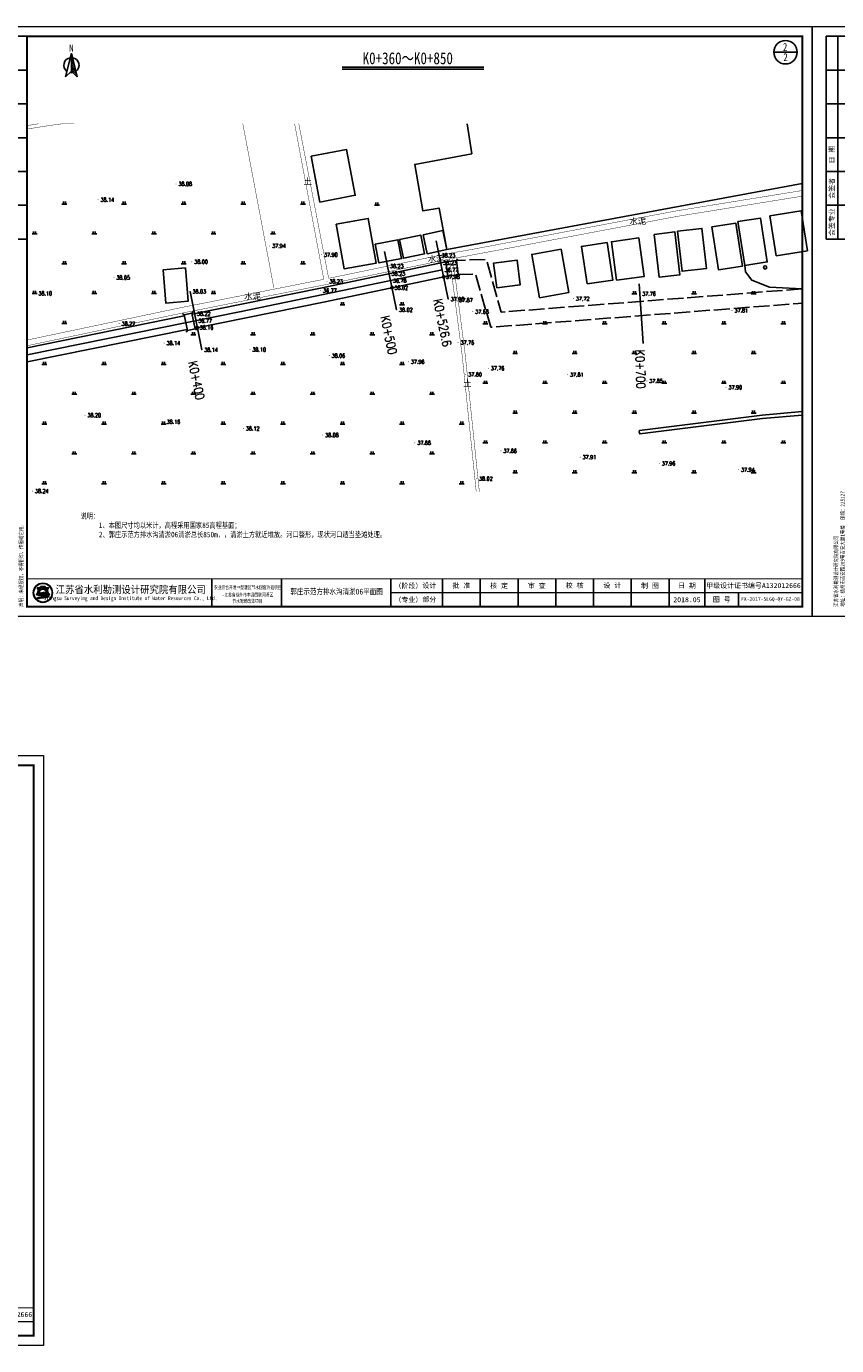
# Model space of a CAD drawing. Extents: x 464172 to 473094, y 3847158 to 3855433.
# Tile 81 of 98: x 470236 to 470644, y 3851384 to 3852048. Entities that reach past the tile are written whole.
import ezdxf
from ezdxf.enums import TextEntityAlignment as Align

# ---------------------------------------------------------------- set-up
doc = ezdxf.new("R2010")
doc.units = 0
doc.linetypes.add('X2', pattern=[10, 8, -2])
doc.linetypes.add('X3', pattern=[5, 4, -1])
doc.layers.get('0').update_dxf_attribs({"linetype": 'CONTINUOUS'})
doc.layers.add('0.13文字', color=3, linetype='CONTINUOUS', lineweight=13)
doc.layers.add('文字', color=7, linetype='CONTINUOUS', lineweight=15)
doc.layers.add('ASSIST', color=7, linetype='CONTINUOUS', plot=False)
for name, color, linetype in [('DIMTEX', 7, 'CONTINUOUS'), ('DLSS', 4, 'CONTINUOUS'), ('DMTZ', 3, 'CONTINUOUS'), ('DMX', 1, 'CONTINUOUS'), ('GCD', 9, 'CONTINUOUS'), ('JMD', 6, 'CONTINUOUS'), ('LINE', 7, 'CONTINUOUS'), ('SXSS', 5, 'CONTINUOUS'), ('ZBTZ', 8, 'CONTINUOUS'), ('断面', 7, 'CONTINUOUS'), ('零点距', 1, 'CONTINUOUS')]:
    doc.layers.add(name, color=color, linetype=linetype)
doc.styles.add('-仿宋_GB2312', font='FangSong_GB2312.ttf')
doc.styles.add('HZ', font='rs.shx', dxfattribs={"width": 0.8, "bigfont": 'hztxt.shx'})
doc.styles.add('LYJFS', font='times.ttf', dxfattribs={"width": 0.7})
doc.styles.get("Standard").update_dxf_attribs({"font": 'rs.shx', "bigfont": 'hztxt.shx'})
doc.styles.add('STYLE2', font='txt', dxfattribs={"width": 0.8})
doc.styles.add('仿宋', font='FangSong_GB2312.ttf', dxfattribs={"width": 0.8})
doc.styles.add('仿宋体', font='FangSong_GB2312.ttf', dxfattribs={"width": 0.8})
doc.styles.add('宋体', font='txt')
doc.styles.add('黑体', font='simhei.ttf')
doc.linetypes.add('10411', pattern='A,2,[150,AAA.SHX,S=1,R=0,X=0,Y=1],2,[151,AAA.SHX,S=1,R=0,X=0,Y=3],1e-11', length=4.00000000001)
doc.linetypes.add('1161', pattern='A,0,[149,AAA.SHX,S=0.15,R=0,X=0,Y=0],-1.6', length=1.6)

# ---------------------------------------------------------------- blocks, each defined once
blk = doc.blocks.new('GC200')
at = {"linetype": 'Continuous', "const_width": 0.2, "flags": 128}
blk.add_lwpolyline([(-0.1, 0, 1), (0.1, 0, 1)], format="xyb", close=True, dxfattribs=at)
blk = doc.blocks.new('gc326')
blk.add_circle((0, 0), 0.8)
blk = doc.blocks.new('gc119')
for p, q in [((-1.25, 0), (1.25, 0)), ((-0.5, 1.3), (-0.5, 0)), ((0.5, 1.3), (0.5, 0))]:
    blk.add_line(p, q)
blk = doc.blocks.new('A$C67844AE1')
at = {"color": 7, "linetype": 'ByBlock', "lineweight": -3}
for p, q in [((-68.54528065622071, 12.60233967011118), (-102.4539569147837, -126.4874291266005)), ((-68.54528065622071, 12.60233967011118), (-68.54528065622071, -93.55508338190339)), ((-68.54528065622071, 12.60233967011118), (-34.63660439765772, -126.4874291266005)), ((-68.54528065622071, 6.444916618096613), (-66.57848399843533, 4.534749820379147)), ((-75.16375737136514, -13.81146217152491), (-75.00695480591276, -13.90275762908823)), ((-68.54528065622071, -3.555083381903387), (-63.38429603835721, -8.56746807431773)), ((-68.54528065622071, -13.55508338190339), (-60.19010807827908, -21.66968596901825)), ((-68.54528065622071, -23.55508338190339), (-56.99592011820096, -34.77190386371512)), ((-68.54528065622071, -33.55508338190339), (-53.80173215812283, -47.874121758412)), ((-68.54528065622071, -43.55508338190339), (-50.60754419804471, -60.97633965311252)), ((-68.54528065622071, -53.55508338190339), (-47.4133562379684, -74.0785575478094)), ((-68.54528065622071, -63.55508338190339), (-44.21916827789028, -87.18077544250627)), ((-68.54528065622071, -73.55508338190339), (-41.02498031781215, -100.282993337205)), ((-68.54528065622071, -93.55508338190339), (-102.4539569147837, -126.4874291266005)), ((-68.54528065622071, -83.55508338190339), (-37.83079235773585, -113.3852112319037)), ((-68.54528065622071, -93.55508338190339), (-34.63660439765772, -126.4874291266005))]:
    blk.add_line(p, q, dxfattribs=at)
for start, end in [(98.47002997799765, 234.1282238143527), (305.8717761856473, 81.52997002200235), (258.3564658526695, 281.6435341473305)]:
    blk.add_arc((-68.54528065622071, -58.56304133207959), 44.66625879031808, start, end, dxfattribs=at)
at = {"color": 7, "linetype": 'ByBlock', "lineweight": -3, "insert": (-82.5777418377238, 61.776892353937), "char_height": 40, "width": 53.56766932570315, "attachment_point": 1}
blk.add_mtext('{\\fSimSun|b0|i0|c134|p2;N}', dxfattribs=at)
blk = doc.blocks.new('TK')
h = blk.add_hatch(color=152)
h.dxf.hatch_style = 1
h.paths.add_polyline_path([(37.76634519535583, 12, 1), (28.08865389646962, 12, 1)])
h.paths.add_polyline_path([(37.60348109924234, 12, 1), (28.2515179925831, 12, 1)], flags=16)
h = blk.add_hatch(color=152)
h.dxf.hatch_style = 1
edge = h.paths.add_edge_path()
edge.add_arc((34.80941884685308, 9.57513306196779), 1.461698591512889, 43.31770961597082, 70.37003522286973)
edge.add_arc((33.42980450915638, 5.707128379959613), 5.568375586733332, 70.37003522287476, 84.52854590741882)
edge.add_arc((32.84297213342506, -0.4193509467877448), 11.72289597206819, 84.5285459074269, 95.17746754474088)
edge.add_arc((32.98455917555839, 9.871856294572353), 1.831337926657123, 111.7965680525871, 130.9174013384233, ccw=False)
edge.add_arc((34.88031159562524, 5.13131362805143), 6.936886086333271, 98.84274785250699, 111.79656805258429, ccw=False)
edge.add_arc((35.94667124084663, -1.723120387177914), 13.873772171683, 95.21036804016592, 98.84274785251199, ccw=False)
edge.add_ellipse((32.92749954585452, 12.29239219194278), major_axis=(-1.773815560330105, 0), ratio=0.8776980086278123, start_angle=172.6538623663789, end_angle=176.9129867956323)
edge.add_arc((34.51986391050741, 1.961408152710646), 10.24870363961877, 88.99992913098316, 98.52267106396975)
edge.add_arc((34.12653419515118, 4.586133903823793), 7.594670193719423, 98.5226710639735, 116.8491039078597)
edge.add_arc((31.25213164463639, 10.26438648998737), 1.230336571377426, 116.8491039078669, 139.2900683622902)
edge.add_arc((30.4676556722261, 10.93937889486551), 0.1954369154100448, 139.2900683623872, 263.050638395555)
edge.add_arc((30.65080526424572, 12.44199033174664), 1.70916902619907, 263.0506383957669, 272.136251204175)
edge.add_arc((31.81845295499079, -18.86063964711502), 29.61523112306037, 88.46268833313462, 92.13625120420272, ccw=False)
edge.add_arc((32.47617160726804, 5.646726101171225), 5.099041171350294, 68.07113774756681, 88.46268833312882, ccw=False)
edge.add_arc((36.58583429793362, -10.91731876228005), 21.4080615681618, 95.91294384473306, 98.79521578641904)
edge.add_arc((35.21854840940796, -2.080308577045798), 12.46590188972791, 98.79521578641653, 117.8496747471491)
edge.add_arc((93.71745628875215, -228.4932874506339), 245.9934265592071, 104.7703900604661, 105.15790668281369, ccw=False)
edge.add_line((31.00239690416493, 9.371353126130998), (30.1988762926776, 9.045501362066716))
edge.add_arc((51.56004769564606, -88.12407086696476), 99.48982566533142, 100.90627282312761, 102.39834375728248, ccw=False)
edge.add_line((32.73627937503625, 9.568770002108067), (32.12568198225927, 9.380185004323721))
edge.add_arc((29.81630978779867, 37.97211086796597), 28.68503833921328, 274.6177604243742, 279.6944367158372)
edge.add_arc((33.87653895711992, 14.20489681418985), 4.573507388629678, 279.694436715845, 287.6119267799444)
edge.add_arc((34.76080719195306, 11.41934212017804), 1.650966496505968, 287.6119267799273, 311.5140981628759)
edge.add_arc((35.67269695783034, 10.38914913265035), 0.2751610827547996, 311.5140981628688, 403.3177096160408)
edge = h.paths.add_edge_path()
edge.add_arc((37.34861352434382, 13.13700107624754), 2.066422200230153, 138.9741968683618, 204.1180883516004, ccw=False)
edge.add_line((35.78967558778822, 14.49339822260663), (34.09257231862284, 14.49339822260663))
edge.add_line((34.09257231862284, 14.49339822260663), (34.09257231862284, 15.08006279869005))
edge.add_line((34.09257231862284, 15.08006279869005), (31.76242677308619, 15.08006279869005))
edge.add_line((31.76242677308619, 15.08006279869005), (31.76242677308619, 14.49339822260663))
edge.add_line((31.76242677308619, 14.49339822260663), (30.06532350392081, 14.49339822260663))
edge.add_arc((28.50638556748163, 13.13700107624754), 2.066422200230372, -24.118088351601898, 41.0258031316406, ccw=False)
edge.add_arc((26.96985351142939, 13.82490731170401), 3.749914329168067, 314.34412131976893, 335.8819116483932, ccw=False)
edge.add_arc((28.92445619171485, 14.17747440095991), 3.106664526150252, 282.3877277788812, 290.1465811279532)
edge.add_arc((25.86021252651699, 22.52986678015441), 12.00340818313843, 290.1465811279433, 296.6495194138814)
edge.add_ellipse((32.92749954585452, 12.29239219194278), major_axis=(-1.773815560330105, 0), ratio=0.8776980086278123, start_angle=176.9129867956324, end_angle=378.37473811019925, ccw=False)
edge.add_ellipse((32.92749954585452, 12.29239219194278), major_axis=(-1.773815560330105, 0), ratio=0.8776980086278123, start_angle=172.653862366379, end_angle=176.9129867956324, ccw=False)
edge.add_ellipse((32.92749954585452, 12.29239219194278), major_axis=(-1.773815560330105, 0), ratio=0.8776980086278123, start_angle=161.6252618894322, end_angle=172.653862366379, ccw=False)
edge.add_arc((39.99478656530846, 22.52986678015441), 12.00340818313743, 243.3504805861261, 249.853418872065)
edge.add_arc((36.93054290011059, 14.17747440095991), 3.106664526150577, 249.8534188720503, 257.61227222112)
edge.add_arc((38.88514558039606, 13.82490731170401), 3.74991432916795, 204.1180883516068, 225.6558786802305, ccw=False)
at = {"lineweight": 0}
for p, q in [((0, 0), (0, 297)), ((0, 297), (420, 297)), ((420, 297), (420, 0)), ((415, 12), (208, 12)), ((420, 0), (0, 0))]:
    blk.add_line(p, q, dxfattribs=at)
for p, q in [((25, 292), (7, 292)), ((7, 292), (7, 190)), ((13, 292), (13, 190)), ((19, 292), (19, 190)), ((25, 275), (7, 275)), ((25, 258), (7, 258)), ((25, 241), (7, 241)), ((25, 224), (7, 224)), ((25, 207), (7, 207)), ((25, 190), (7, 190)), ((118, 19), (118, 5)), ((153, 19), (153, 5)), ((208, 19), (208, 5)), ((234, 19), (234, 5)), ((253, 19), (253, 5)), ((272, 19), (272, 5)), ((291, 19), (291, 5)), ((310, 19), (310, 5)), ((329, 19), (329, 5)), ((348, 19), (348, 5)), ((366, 19), (366, 5)), ((383, 12), (383, 5))]:
    blk.add_line(p, q)
at = {"lineweight": 0, "const_width": 1}
blk.add_lwpolyline([(25, 292), (415, 292), (415, 5), (25, 5)], close=True, dxfattribs=at)
at = {"lineweight": 0, "const_width": 0.4}
blk.add_lwpolyline([(415, 19), (25, 19)], dxfattribs=at)
at = {"color": 152}
for points in [[(31.24412181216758, 11.80161767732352, -0.02838203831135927), (29.99446309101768, 11.26089254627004, -0.03386732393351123), (29.59091690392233, 11.14313846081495, 0.09425397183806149), (30.39241989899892, 12.29262248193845, 0.2921547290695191), (30.06532350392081, 14.49339822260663), (31.76242677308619, 14.49339822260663), (31.76242677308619, 15.08006279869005), (34.09257231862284, 15.08006279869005), (34.09257231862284, 14.49339822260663), (35.78967558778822, 14.49339822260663, 0.29215472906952), (35.46257919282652, 12.29262248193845, 0.09425397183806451), (36.2640821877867, 11.14313846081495, -0.03386732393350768), (35.86053600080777, 11.26089254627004, -0.02838203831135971), (34.61087727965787, 11.80161767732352)], [(34.69874112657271, 12.20855064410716, 0.04157472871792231), (33.0009984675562, 12.09693843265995, 0.08013502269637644), (30.6964595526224, 11.36209164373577, 0.09823132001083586), (30.31951032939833, 11.06684867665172, 0.599439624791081), (30.44400935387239, 10.74537776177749, 0.03966424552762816), (30.71451621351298, 10.73400916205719, -0.01603031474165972), (32.61296833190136, 10.7439319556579, -0.08921046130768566), (34.38043466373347, 10.37684270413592, 0.01257694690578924), (33.31247064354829, 10.23900867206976, 0.08333285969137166), (29.39506013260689, 8.941746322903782, -0.001690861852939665), (31.00239690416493, 9.371353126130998), (30.1988762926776, 9.045501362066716, -0.006510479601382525), (32.73627937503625, 9.568770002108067), (32.12568198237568, 9.380185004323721, 0.02215480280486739), (34.64668864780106, 9.696699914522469, 0.03456031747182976), (35.26033732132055, 9.845760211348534, 0.1046726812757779), (35.85507491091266, 10.18311053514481, 0.4234638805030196), (35.87289335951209, 10.57792154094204, 0.1185893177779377), (35.30046801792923, 10.95188049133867, 0.06185687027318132), (33.96074808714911, 11.25013348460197, 0.04649815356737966), (31.78508714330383, 11.25571519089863, -0.08362449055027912), (32.30456102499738, 11.57226833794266, -0.05658197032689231), (33.81395195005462, 11.9857476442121, -0.01585057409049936), (34.68675527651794, 12.09332510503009)]]:
    blk.add_lwpolyline(points, format="xyb", dxfattribs=at)
for radius in [4.838845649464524, 4.675981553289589]:
    blk.add_circle((32.92749954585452, 12), radius, dxfattribs=at)
blk.add_arc((34.88031159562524, 5.13131362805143), 6.936886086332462, 98.84274785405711, 111.7965680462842, dxfattribs=at)
for start_param, end_param in [(2.820892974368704, 6.603884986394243), (3.013378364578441, 3.087714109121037)]:
    blk.add_ellipse((32.92749954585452, 12.29239219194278), major_axis=(-1.773815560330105, 0), ratio=0.8776980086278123, start_param=start_param, end_param=end_param, dxfattribs=at)
at = {"style": '宋体'}
for s, height, width, p in [('江苏省水利勘测设计研究院有限公司', 3.75, 0.9, (77.12731924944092, 13.75084589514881)), ('农业综合开发中型灌区节水配套改造项目', 1.8, 0.75, (136, 14.74047347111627)), ('Jiangsu Surveying and Design Institute of Water Resources Co., Ltd.', 2, 0.8, (76.9551912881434, 9.01340379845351)), ('-江苏省徐州市丰县四联河灌区', 1.8, 0.75, (136, 11.02926161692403)), ('节水配套改造项目', 1.8, 0.75, (135.8399052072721, 7.880905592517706))]:
    blk.add_text(s, height=height, dxfattribs=dict(at, width=width)).set_placement(p, align=Align.MIDDLE)
at = {"style": 'LYJFS'}
for s, p in [('（阶段）', (216.8339300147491, 15.5)), ('（专业）', (216.8339300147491, 8.5))]:
    blk.add_text(s, height=2.5, dxfattribs=at).set_placement(p, align=Align.MIDDLE_CENTER)
at = {"style": '仿宋'}
blk.add_text('2018.05', height=2.5, dxfattribs=at).set_placement((357, 8.5), align=Align.MIDDLE)
at = {"rotation": 90}
for s, insert, char_height, attachment_point, style in [('日 期', (10, 232.5), 2.5, 5, '宋体'), ('会签者', (10, 215.5), 2.5, 5, '宋体'), ('会签专业', (10, 198.5), 2.5, 5, '宋体'), ('江苏省水利勘测设计研究院有限公司\\P地址：扬州市吉安路209号吉安大厦1号楼  邮编：225127\\P电话：0514-87860116  传真：0514-87889101\\P声明：未经授权，不得翻印、传播或它用。', (23.29513194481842, 4.918324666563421), 2, 7, '仿宋')]:
    blk.add_mtext(s, dxfattribs=dict(at, insert=insert, char_height=char_height, attachment_point=attachment_point, style=style))
at = {"char_height": 2.5, "attachment_point": 5, "style": '宋体'}
for s, insert in [('设计', (227.4021536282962, 15.5)), ('批 准', (243.5, 15.5)), ('核 定', (262.4375, 15.47222222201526)), ('审 查', (281.4305555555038, 15.47328627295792)), ('校 核', (300.4652777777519, 15.54328155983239)), ('设 计', (319.4722222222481, 15.59333057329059)), ('制 图', (338.4166666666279, 15.4779241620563)), ('日 期', (357, 15.5)), ('甲级设计证书编号A132012666', (390.5, 15.5)), ('部分', (227.4021536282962, 8.5)), ('图 号', (374.5, 8.5))]:
    blk.add_mtext(s, dxfattribs=dict(at, insert=insert))

msp = doc.modelspace()

# ---------------------------------------------------------------- linework, layer by layer
at = {"lineweight": 0}
msp.add_line((470631.4057853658, 3852048.127509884), (470631.4057853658, 3851751.1126599), dxfattribs=at)
at = {"color": 8, "linetype": 'Continuous', "flags": 128}
msp.add_lwpolyline([(470236.3860355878, 3851882.916167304), (470344.1524661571, 3851904.614695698), (470445.2708999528, 3851925.547216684)], dxfattribs=at)
at = {"layer": 'ASSIST', "linetype": 'Continuous', "flags": 128}
for points in [[(470448.1270109, 3851922.513795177), (470447.1323109, 3851929.659395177), (470452.3625654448, 3851930.387470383), (470453.3572654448, 3851923.241870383)], [(470317.0134027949, 3851895.154321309), (470315.3613079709, 3851903.045310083), (470319.3222991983, 3851903.874601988), (470320.9743940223, 3851895.983613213)]]:
    msp.add_lwpolyline(points, close=True, dxfattribs=at)
at = {"layer": 'DIMTEX', "linetype": 'Continuous'}
msp.add_line((470394.8310183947, 3852026.676824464), (470466.1226935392, 3852026.676824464), dxfattribs=at)
at = {"layer": 'DIMTEX', "color": 1, "linetype": 'Continuous'}
msp.add_line((470394.851511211, 3852027.639266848), (470466.1226935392, 3852027.639266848), dxfattribs=at)
at = {"layer": 'DLSS', "color": 8, "linetype": 'X3', "const_width": 0.2, "flags": 128}
for points, elevation in [([(470242.1439950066, 3851999.117936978), (470236.3860355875, 3851998.194361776)], 38.2177), ([(470370.9774213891, 3851999.117936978), (470385.6520392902, 3851920.843314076)], 38.0889), ([(470626.4055355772, 3851965.525262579), (470563.3005386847, 3851955.332463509), (470456.6508911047, 3851935.22702007), (470450.4207669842, 3851934.233238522), (470388.1037197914, 3851921.344698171)], 38.2332), ([(470462.3618481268, 3851814.010461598), (470455.2839109, 3851882.660495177), (470449.029374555, 3851931.087326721)], 38.3555), ([(470385.6520392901, 3851920.843314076), (470313.035751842, 3851906.444880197), (470236.3860355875, 3851890.293608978)], 38.2332)]:
    msp.add_lwpolyline(points, dxfattribs=dict(at, elevation=elevation))
at = {"layer": 'DLSS', "color": 8, "linetype": 'Continuous', "const_width": 0.2, "flags": 128}
for points, elevation in [([(470259.9422416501, 3851999.117936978), (470259.8257184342, 3851999.110713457), (470254.0084470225, 3851999.110713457), (470245.3990999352, 3851997.906098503), (470236.3860355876, 3851996.460405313)], 38.2177), ([(470373.0735247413, 3851999.117936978), (470388.1037197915, 3851921.344698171)], 38.0889), ([(470626.4055355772, 3851962.690081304), (470563.7830269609, 3851952.575214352), (470457.1306855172, 3851932.46926307), (470450.5572860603, 3851931.403332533)], 38.2332), ([(470449.029374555, 3851931.087326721), (470386.8724109, 3851918.231895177), (470313.5965076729, 3851903.702671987), (470236.3860355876, 3851887.433240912)], 38.2332), ([(470463.9258979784, 3851814.010461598), (470456.8294589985, 3851882.839946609), (470450.5572860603, 3851931.403332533)], 38.3555)]:
    msp.add_lwpolyline(points, dxfattribs=dict(at, elevation=elevation))
at = {"layer": 'DLSS', "linetype": 'Continuous'}
for points in [[(470452.3625654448, 3851930.387470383), (470452.9654266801, 3851931.18531644)], [(470447.1323109, 3851929.659395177), (470446.3344648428, 3851930.262256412)], [(470448.1270109, 3851922.513795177), (470447.1323109, 3851929.659395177)], [(470452.3625654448, 3851930.387470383), (470453.3572654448, 3851923.241870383)], [(470448.1270109, 3851922.513795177), (470447.5241496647, 3851921.71594912)], [(470453.3572654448, 3851923.241870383), (470454.155111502, 3851922.639009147)], [(470319.3222991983, 3851903.874601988), (470319.8694985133, 3851904.711604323)], [(470315.3613079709, 3851903.045310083), (470314.5243056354, 3851903.592509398)], [(470317.0134027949, 3851895.154321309), (470315.3613079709, 3851903.045310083)], [(470319.3222991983, 3851903.874601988), (470320.9743940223, 3851895.983613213)], [(470317.0134027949, 3851895.154321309), (470316.4662034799, 3851894.317318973)], [(470320.9743940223, 3851895.983613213), (470321.8113963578, 3851895.436413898)]]:
    msp.add_lwpolyline(points, dxfattribs=at)
at = {"layer": 'DMTZ', "color": 7, "linetype": '10411', "flags": 128}
for points in [[(470447.1323109, 3851929.659395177), (470384.0554109, 3851916.425895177), (470319.4440657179, 3851903.293002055)], [(470320.8994234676, 3851896.341699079), (470385.5111956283, 3851909.377030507), (470448.6101865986, 3851922.615165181)], [(470315.4782184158, 3851902.486904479), (470236.3860355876, 3851886.410638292)], [(470236.3860355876, 3851879.291245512), (470316.9323721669, 3851895.541352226)]]:
    msp.add_lwpolyline(points, dxfattribs=at)
at = {"layer": 'DMTZ', "color": 7, "linetype": 'X2', "flags": 128}
for points in [[(470626.4055355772, 3851916.025921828), (470474.9507148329, 3851904.323115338), (470467.4150612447, 3851930.898383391), (470452.3625654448, 3851930.387470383)], [(470452.6060730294, 3851923.213261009), (470462.0420770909, 3851923.533538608), (470469.6471171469, 3851896.713571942), (470626.9585524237, 3851908.86891488)]]:
    msp.add_lwpolyline(points, dxfattribs=at)
at = {"layer": 'DMX', "linetype": 'Continuous'}
for p, q in [((470442.2302187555, 3851940.235792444), (470448.31158115, 3851910.858640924)), ((470416.2288342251, 3851934.853247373), (470422.3101966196, 3851905.476095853)), ((470544.3719456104, 3851918.563415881, -36.78), (470546.2914178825, 3851888.624885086, -36.78)), ((470318.3595556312, 3851914.722387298), (470324.2811472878, 3851885.312614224))]:
    msp.add_line(p, q, dxfattribs=at)
at = {"layer": 'JMD', "color": 8, "linetype": 'Continuous', "flags": 128}
msp.add_lwpolyline([(470626.4055355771, 3851968.998751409), (470447.5190399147, 3851935.827277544), (470443.6422141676, 3851956.734149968), (470435.5736029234, 3851955.237962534), (470431.3966640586, 3851978.707540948), (470460.1328667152, 3851984.066002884), (470457.8267759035, 3851999.117936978)], dxfattribs=at)
for points in [[(470379.32431876, 3851982.751402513), (470383.6672567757, 3851959.753801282), (470401.450486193, 3851963.112041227), (470397.1075481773, 3851986.109642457)], [(470391.8852111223, 3851948.583586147), (470395.8759955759, 3851926.172643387), (470412.0294952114, 3851929.049145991), (470408.0387107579, 3851951.460088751)], [(470593.9897594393, 3851949.870732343), (470597.4849052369, 3851927.832455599), (470608.842046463, 3851929.633633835), (470605.3469006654, 3851951.671910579)], [(470610.1331851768, 3851952.832420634), (470625.8164989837, 3851955.340864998), (470629.029359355, 3851935.253396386), (470613.3460455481, 3851932.744952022)], [(470435.5945173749, 3851943.314243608), (470437.6142831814, 3851933.7381836), (470447.5190399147, 3851935.827277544), (470445.4992741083, 3851945.403337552)], [(470551.8438843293, 3851943.411542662), (470562.329321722, 3851944.665764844), (470564.898553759, 3851923.186698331), (470554.4131163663, 3851921.932476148)], [(470563.5839868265, 3851945.024110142), (470575.9513708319, 3851946.457491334), (470578.2855558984, 3851926.31786399), (470565.918171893, 3851924.884482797)], [(470580.9054093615, 3851947.272735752), (470584.310921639, 3851925.592777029), (470596.3790563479, 3851927.488453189), (470592.9735440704, 3851949.168411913)], [(470411.5738569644, 3851938.584342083), (470413.4205320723, 3851929.065974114), (470424.81139604, 3851931.275935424), (470422.9647209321, 3851940.794303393)], [(470423.7502337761, 3851940.891832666), (470425.7123196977, 3851931.488848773), (470436.4133849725, 3851933.721800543), (470434.4512990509, 3851943.124784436)], [(470518.1226923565, 3851918.502466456), (470531.1174089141, 3851920.473379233), (470528.2538848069, 3851939.353303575), (470515.2591682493, 3851937.382390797)], [(470532.9994065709, 3851920.38377245), (470546.800722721, 3851922.265105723), (470544.1565463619, 3851941.662580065), (470530.3552302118, 3851939.781246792)], [(470494.1844682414, 3851911.601243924), (470508.8819664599, 3851914.199267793), (470505.0261853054, 3851936.012129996), (470490.3286870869, 3851933.414106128)], [(470316.0248308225, 3851926.566067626), (470317.3565725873, 3851909.814782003), (470306.1658070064, 3851908.925106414), (470304.8340652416, 3851925.676392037)], [(470472.6759454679, 3851916.618105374), (470484.5056304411, 3851918.141066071), (470482.9093682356, 3851930.540124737), (470471.0796832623, 3851929.01716404)]]:
    msp.add_lwpolyline(points, close=True, dxfattribs=at)
at = {"layer": 'SXSS', "color": 8, "linetype": 'Continuous', "flags": 128}
msp.add_lwpolyline([(470626.4055355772, 3851852.53372164), (470606.4176127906, 3851850.847044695), (470544.759206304, 3851843.0685651), (470544.4607004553, 3851843.547290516), (470544.3903849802, 3851844.180128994), (470544.5431587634, 3851844.781129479), (470606.2369399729, 3851852.564071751), (470626.4055355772, 3851854.265994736)], dxfattribs=at)
at = {"layer": 'ZBTZ', "color": 8, "linetype": 'Continuous', "const_width": 0.2, "flags": 128}
msp.add_lwpolyline([(470360.5538550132, 3851916.404412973), (470344.9129141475, 3851999.117936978)], dxfattribs=at)
at = {"layer": 'ZBTZ', "color": 8, "linetype": '1161', "flags": 128}
msp.add_lwpolyline([(470597.4849052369, 3851927.832455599), (470597.8305761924, 3851924.69706381), (470600.9820417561, 3851920.444110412), (470609.9637696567, 3851916.821214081), (470626.4055355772, 3851916.025921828)], dxfattribs=at)
at = {"layer": '断面'}
msp.add_line((470612.0897785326, 3852035.139534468), (470623.8967725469, 3852035.139534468), dxfattribs=at)
msp.add_circle((470617.9932755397, 3852035.139534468), 5.903497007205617, dxfattribs=at)
at = {"layer": '零点距', "linetype": 'Continuous'}
for centre in [(470445.9915908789, 3851922.065785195), (470420.0045961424, 3851916.61372755), (470322.0151435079, 3851896.566793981)]:
    msp.add_circle(centre, 0.6012746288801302, dxfattribs=at)

# ---------------------------------------------------------------- block references
at = {"layer": 'GCD', "linetype": 'Continuous'}
ref = msp.add_blockref('GC200', (470311.2986278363, 3851968.869921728, 38.08463798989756), dxfattribs=at)
ref.add_attrib('height', '38.08', dxfattribs={"linetype": 'Continuous', "height": 2, "style": 'HZ', "width": 0.8}).set_placement((470312.4986278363, 3851968.869921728), align=Align.MIDDLE_LEFT)
ref = msp.add_blockref('GC200', (470272.098795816, 3851960.909195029, 38.13584510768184), dxfattribs=at)
ref.add_attrib('height', '38.14', dxfattribs={"linetype": 'Continuous', "height": 2, "style": 'HZ', "width": 0.8}).set_placement((470273.298795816, 3851960.909195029), align=Align.MIDDLE_LEFT)
at = {"layer": 'GCD', "color": 8, "linetype": 'Continuous'}
ref = msp.add_blockref('GC200', (470358.4591865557, 3851937.630816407, 37.94412616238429), dxfattribs=at)
ref.add_attrib('height', '37.94', dxfattribs={"linetype": 'Continuous', "height": 2, "style": 'HZ', "width": 0.8}).set_placement((470359.6591865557, 3851937.630816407), align=Align.MIDDLE_LEFT)
ref = msp.add_blockref('GC200', (470384.5588389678, 3851933.195673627, 37.8978), dxfattribs=at)
ref.add_attrib('height', '37.90', dxfattribs={"linetype": 'Continuous', "height": 2, "style": 'HZ', "width": 0.8}).set_placement((470385.7588389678, 3851933.195673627), align=Align.MIDDLE_LEFT)
at = {"layer": 'GCD', "linetype": 'Continuous'}
ref = msp.add_blockref('GC200', (470443.758065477, 3851932.855244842, 38.23), dxfattribs=at)
ref.add_attrib('height', '38.23', dxfattribs={"linetype": 'Continuous', "height": 2, "style": 'HZ', "width": 0.8}).set_placement((470444.958065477, 3851932.855244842, 38.23), align=Align.MIDDLE_LEFT)
at = {"layer": 'GCD', "color": 8, "linetype": 'Continuous'}
ref = msp.add_blockref('GC200', (470319.259354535, 3851929.670089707, 37.99533328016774), dxfattribs=at)
ref.add_attrib('height', '38.00', dxfattribs={"linetype": 'Continuous', "height": 2, "style": 'HZ', "width": 0.8}).set_placement((470320.459354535, 3851929.670089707), align=Align.MIDDLE_LEFT)
at = {"layer": 'GCD', "linetype": 'Continuous'}
ref = msp.add_blockref('GC200', (470417.7557112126, 3851927.477384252, 38.23), dxfattribs=at)
ref.add_attrib('height', '38.23', dxfattribs={"linetype": 'Continuous', "height": 2, "style": 'HZ', "width": 0.8}).set_placement((470418.9557112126, 3851927.477384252, 38.23), align=Align.MIDDLE_LEFT)
ref = msp.add_blockref('GC200', (470418.5455526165, 3851923.661908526, 38.23), dxfattribs=at)
ref.add_attrib('height', '38.23', dxfattribs={"linetype": 'Continuous', "height": 2, "style": 'HZ', "width": 0.8}).set_placement((470419.7455526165, 3851923.661908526, 38.23), align=Align.MIDDLE_LEFT)
ref = msp.add_blockref('GC200', (470444.532547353, 3851929.11396617, 38.23), dxfattribs=at)
ref.add_attrib('height', '38.23', dxfattribs={"linetype": 'Continuous', "height": 2, "style": 'HZ', "width": 0.8}).set_placement((470445.732547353, 3851929.11396617, 38.23), align=Align.MIDDLE_LEFT)
ref = msp.add_blockref('GC200', (470445.2708999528, 3851925.547216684, 36.77), dxfattribs=at)
ref.add_attrib('height', '36.77', dxfattribs={"linetype": 'Continuous', "height": 2, "style": 'HZ', "width": 0.8}).set_placement((470446.4708999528, 3851925.547216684, -36.7712), align=Align.MIDDLE_LEFT)
ref = msp.add_blockref('GC200', (470280.0595225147, 3851921.709363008, 38.04654039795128), dxfattribs=at)
ref.add_attrib('height', '38.05', dxfattribs={"linetype": 'Continuous', "height": 2, "style": 'HZ', "width": 0.8}).set_placement((470281.2595225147, 3851921.709363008), align=Align.MIDDLE_LEFT)
at = {"layer": 'GCD', "color": 8, "linetype": 'Continuous'}
ref = msp.add_blockref('GC200', (470387.2218375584, 3851919.813819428, 38.2332), dxfattribs=at)
ref.add_attrib('height', '38.23', dxfattribs={"linetype": 'Continuous', "height": 2, "style": 'HZ', "width": 0.8}).set_placement((470388.4218375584, 3851919.813819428), align=Align.MIDDLE_LEFT)
at = {"layer": 'GCD', "linetype": 'Continuous'}
ref = msp.add_blockref('GC200', (470419.2695154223, 3851920.164671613, 36.78), dxfattribs=at)
ref.add_attrib('height', '36.78', dxfattribs={"linetype": 'Continuous', "height": 2, "style": 'HZ', "width": 0.8}).set_placement((470420.4695154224, 3851920.164671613, 36.78), align=Align.MIDDLE_LEFT)
ref = msp.add_blockref('GC200', (470445.9915908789, 3851922.065785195, 37.98), dxfattribs=at)
ref.add_attrib('height', '37.98', dxfattribs={"linetype": 'Continuous', "height": 2, "style": 'HZ', "width": 0.8}).set_placement((470447.1915908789, 3851922.065785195, -37.9835), align=Align.MIDDLE_LEFT)
ref = msp.add_blockref('GC200', (470240.8596904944, 3851913.748636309, 38.09774751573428), dxfattribs=at)
ref.add_attrib('height', '38.10', dxfattribs={"linetype": 'Continuous', "height": 2, "style": 'HZ', "width": 0.8}).set_placement((470242.0596904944, 3851913.748636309), align=Align.MIDDLE_LEFT)
ref = msp.add_blockref('GC200', (470318.3595556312, 3851914.722387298, 38.03), dxfattribs=at)
ref.add_attrib('height', '38.03', dxfattribs={"linetype": 'Continuous', "height": 2, "style": 'HZ', "width": 0.8}).set_placement((470319.5595556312, 3851914.722387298, 38.03), align=Align.MIDDLE_LEFT)
at = {"layer": 'GCD', "color": 8, "linetype": 'Continuous'}
ref = msp.add_blockref('GC200', (470384.0814109, 3851915.183295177, 36.7659), dxfattribs=at)
ref.add_attrib('height', '36.77', dxfattribs={"linetype": 'Continuous', "height": 2, "style": 'HZ', "width": 0.8}).set_placement((470385.2814109, 3851915.183295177), align=Align.MIDDLE_LEFT)
at = {"layer": 'GCD', "linetype": 'Continuous'}
ref = msp.add_blockref('GC200', (470420.0045961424, 3851916.61372755, 38.02), dxfattribs=at)
ref.add_attrib('height', '38.02', dxfattribs={"linetype": 'Continuous', "height": 2, "style": 'HZ', "width": 0.8}).set_placement((470421.2045961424, 3851916.61372755), align=Align.MIDDLE_LEFT)
ref = msp.add_blockref('GC200', (470448.31158115, 3851910.858640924, 37.98), dxfattribs=at)
ref.add_attrib('height', '37.98', dxfattribs={"linetype": 'Continuous', "height": 2, "style": 'HZ', "width": 0.8}).set_placement((470449.5115811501, 3851910.858640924, 37.98), align=Align.MIDDLE_LEFT)
ref = msp.add_blockref('GC200', (470452.5438313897, 3851910.371909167, 37.8732), dxfattribs=at)
ref.add_attrib('height', '37.87', dxfattribs={"linetype": 'Continuous', "height": 2, "style": 'HZ', "width": 0.8}).set_placement((470453.7438313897, 3851910.371909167), align=Align.MIDDLE_LEFT)
ref = msp.add_blockref('GC200', (470511.3011649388, 3851911.11569823, 37.7162716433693), dxfattribs=at)
ref.add_attrib('height', '37.72', dxfattribs={"linetype": 'Continuous', "height": 2, "style": 'HZ', "width": 0.8}).set_placement((470512.5011649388, 3851911.11569823), align=Align.MIDDLE_LEFT)
ref = msp.add_blockref('GC200', (470544.6986360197, 3851913.567936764, -36.78), dxfattribs=at)
ref.add_attrib('height', '37.76', dxfattribs={"linetype": 'Continuous', "height": 2, "style": 'HZ', "width": 0.8}).set_placement((470545.8986360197, 3851913.567936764, -74.54287976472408), align=Align.MIDDLE_LEFT)
ref = msp.add_blockref('GC200', (470422.3101966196, 3851905.476095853, 38.02), dxfattribs=at)
ref.add_attrib('height', '38.02', dxfattribs={"linetype": 'Continuous', "height": 2, "style": 'HZ', "width": 0.8}).set_placement((470423.5101966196, 3851905.476095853, 38.02), align=Align.MIDDLE_LEFT)
ref = msp.add_blockref('GC200', (470460.6472109, 3851904.5566047, 37.682), dxfattribs=at)
ref.add_attrib('height', '37.68', dxfattribs={"linetype": 'Continuous', "height": 2, "style": 'HZ', "width": 0.8}).set_placement((470461.8472109, 3851904.5566047), align=Align.MIDDLE_LEFT)
ref = msp.add_blockref('GC200', (470591.0795627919, 3851905.16530026, 37.80948788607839), dxfattribs=at)
ref.add_attrib('height', '37.81', dxfattribs={"linetype": 'Continuous', "height": 2, "style": 'HZ', "width": 0.8}).set_placement((470592.2795627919, 3851905.16530026), align=Align.MIDDLE_LEFT)
ref = msp.add_blockref('GC200', (470282.6896945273, 3851898.523538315, 38.2156), dxfattribs=at)
ref.add_attrib('height', '38.22', dxfattribs={"linetype": 'Continuous', "height": 2, "style": 'HZ', "width": 0.8}).set_placement((470283.8896945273, 3851898.523538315), align=Align.MIDDLE_LEFT)
ref = msp.add_blockref('GC200', (470320.6129970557, 3851903.530598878, 38.22), dxfattribs=at)
ref.add_attrib('height', '38.22', dxfattribs={"linetype": 'Continuous', "height": 2, "style": 'HZ', "width": 0.8}).set_placement((470321.8129970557, 3851903.530598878, 38.22), align=Align.MIDDLE_LEFT)
ref = msp.add_blockref('GC200', (470321.3203514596, 3851900.017500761, 36.77), dxfattribs=at)
ref.add_attrib('height', '36.77', dxfattribs={"linetype": 'Continuous', "height": 2, "style": 'HZ', "width": 0.8}).set_placement((470322.5203514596, 3851900.017500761), align=Align.MIDDLE_LEFT)
ref = msp.add_blockref('GC200', (470322.0151435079, 3851896.566793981, 38.16), dxfattribs=at)
ref.add_attrib('height', '38.16', dxfattribs={"linetype": 'Continuous', "height": 2, "style": 'HZ', "width": 0.8}).set_placement((470323.2151435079, 3851896.566793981), align=Align.MIDDLE_LEFT)
ref = msp.add_blockref('GC200', (470305.3328777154, 3851888.774514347, 38.13933045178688), dxfattribs=at)
ref.add_attrib('height', '38.14', dxfattribs={"linetype": 'Continuous', "height": 2, "style": 'HZ', "width": 0.8}).set_placement((470306.5328777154, 3851888.774514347), align=Align.MIDDLE_LEFT)
ref = msp.add_blockref('GC200', (470324.2811472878, 3851885.312614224, 38.14), dxfattribs=at)
ref.add_attrib('height', '38.14', dxfattribs={"linetype": 'Continuous', "height": 2, "style": 'HZ', "width": 0.8}).set_placement((470325.4811472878, 3851885.312614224, 38.14), align=Align.MIDDLE_LEFT)
ref = msp.add_blockref('GC200', (470348.4982321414, 3851885.458424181, 38.09691487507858), dxfattribs=at)
ref.add_attrib('height', '38.10', dxfattribs={"linetype": 'Continuous', "height": 2, "style": 'HZ', "width": 0.8}).set_placement((470349.6982321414, 3851885.458424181), align=Align.MIDDLE_LEFT)
at = {"layer": 'GCD', "color": 8, "linetype": 'Continuous'}
ref = msp.add_blockref('GC200', (470453.2617109, 3851888.981095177, 37.7607), dxfattribs=at)
ref.add_attrib('height', '37.76', dxfattribs={"linetype": 'Continuous', "height": 2, "style": 'HZ', "width": 0.8}).set_placement((470454.4617109, 3851888.981095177), align=Align.MIDDLE_LEFT)
at = {"layer": 'GCD', "linetype": 'Continuous'}
ref = msp.add_blockref('GC200', (470388.3807167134, 3851882.394533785, 38.05772514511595), dxfattribs=at)
ref.add_attrib('height', '38.06', dxfattribs={"linetype": 'Continuous', "height": 2, "style": 'HZ', "width": 0.8}).set_placement((470389.5807167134, 3851882.394533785), align=Align.MIDDLE_LEFT)
ref = msp.add_blockref('GC200', (470428.2632012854, 3851879.330643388, 37.95758666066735), dxfattribs=at)
ref.add_attrib('height', '37.96', dxfattribs={"linetype": 'Continuous', "height": 2, "style": 'HZ', "width": 0.8}).set_placement((470429.4632012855, 3851879.330643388), align=Align.MIDDLE_LEFT)
at = {"layer": 'GCD', "color": 8, "linetype": 'Continuous'}
ref = msp.add_blockref('GC200', (470457.1412585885, 3851872.94661214, 37.8034), dxfattribs=at)
ref.add_attrib('height', '37.80', dxfattribs={"linetype": 'Continuous', "height": 2, "style": 'HZ', "width": 0.8}).set_placement((470458.3412585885, 3851872.94661214), align=Align.MIDDLE_LEFT)
ref = msp.add_blockref('GC200', (470468.477205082, 3851876.062004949, 37.75841823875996), dxfattribs=at)
ref.add_attrib('height', '37.76', dxfattribs={"linetype": 'Continuous', "height": 2, "style": 'HZ', "width": 0.8}).set_placement((470469.677205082, 3851876.062004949), align=Align.MIDDLE_LEFT)
ref = msp.add_blockref('GC200', (470508.3495129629, 3851872.868407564, 37.80553603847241), dxfattribs=at)
ref.add_attrib('height', '37.81', dxfattribs={"linetype": 'Continuous', "height": 2, "style": 'HZ', "width": 0.8}).set_placement((470509.5495129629, 3851872.868407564), align=Align.MIDDLE_LEFT)
at = {"layer": 'GCD', "linetype": 'Continuous'}
ref = msp.add_blockref('GC200', (470548.2218208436, 3851869.674810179, 37.85265383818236), dxfattribs=at)
ref.add_attrib('height', '37.85', dxfattribs={"linetype": 'Continuous', "height": 2, "style": 'HZ', "width": 0.8}).set_placement((470549.4218208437, 3851869.674810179), align=Align.MIDDLE_LEFT)
ref = msp.add_blockref('GC200', (470588.0941287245, 3851866.481212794, 37.89977163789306), dxfattribs=at)
ref.add_attrib('height', '37.90', dxfattribs={"linetype": 'Continuous', "height": 2, "style": 'HZ', "width": 0.8}).set_placement((470589.2941287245, 3851866.481212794), align=Align.MIDDLE_LEFT)
ref = msp.add_blockref('GC200', (470265.5194720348, 3851852.457979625, 38.1957938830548), dxfattribs=at)
ref.add_attrib('height', '38.20', dxfattribs={"linetype": 'Continuous', "height": 2, "style": 'HZ', "width": 0.8}).set_placement((470266.7194720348, 3851852.457979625), align=Align.MIDDLE_LEFT)
ref = msp.add_blockref('GC200', (470305.379840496, 3851849.118664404, 38.15674793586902), dxfattribs=at)
ref.add_attrib('height', '38.16', dxfattribs={"linetype": 'Continuous', "height": 2, "style": 'HZ', "width": 0.8}).set_placement((470306.579840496, 3851849.118664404), align=Align.MIDDLE_LEFT)
ref = msp.add_blockref('GC200', (470345.2402089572, 3851845.779349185, 38.11770198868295), dxfattribs=at)
ref.add_attrib('height', '38.12', dxfattribs={"linetype": 'Continuous', "height": 2, "style": 'HZ', "width": 0.8}).set_placement((470346.4402089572, 3851845.779349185), align=Align.MIDDLE_LEFT)
ref = msp.add_blockref('GC200', (470385.1005774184, 3851842.440033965, 38.07865604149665), dxfattribs=at)
ref.add_attrib('height', '38.08', dxfattribs={"linetype": 'Continuous', "height": 2, "style": 'HZ', "width": 0.8}).set_placement((470386.3005774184, 3851842.440033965), align=Align.MIDDLE_LEFT)
ref = msp.add_blockref('GC200', (470431.4949362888, 3851838.553331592, 37.87691095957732), dxfattribs=at)
ref.add_attrib('height', '37.88', dxfattribs={"linetype": 'Continuous', "height": 2, "style": 'HZ', "width": 0.8}).set_placement((470432.6949362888, 3851838.553331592), align=Align.MIDDLE_LEFT)
ref = msp.add_blockref('GC200', (470474.7705342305, 3851834.48973922, 37.86483666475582), dxfattribs=at)
ref.add_attrib('height', '37.86', dxfattribs={"linetype": 'Continuous', "height": 2, "style": 'HZ', "width": 0.8}).set_placement((470475.9705342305, 3851834.48973922), align=Align.MIDDLE_LEFT)
ref = msp.add_blockref('GC200', (470514.6462646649, 3851831.339164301, 37.91185415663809), dxfattribs=at)
ref.add_attrib('height', '37.91', dxfattribs={"linetype": 'Continuous', "height": 2, "style": 'HZ', "width": 0.8}).set_placement((470515.8462646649, 3851831.339164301), align=Align.MIDDLE_LEFT)
ref = msp.add_blockref('GC200', (470554.5219950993, 3851828.188589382, 37.95887164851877), dxfattribs=at)
ref.add_attrib('height', '37.96', dxfattribs={"linetype": 'Continuous', "height": 2, "style": 'HZ', "width": 0.8}).set_placement((470555.7219950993, 3851828.188589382), align=Align.MIDDLE_LEFT)
ref = msp.add_blockref('GC200', (470594.3977255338, 3851825.038014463, 37.94005420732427), dxfattribs=at)
ref.add_attrib('height', '37.94', dxfattribs={"linetype": 'Continuous', "height": 2, "style": 'HZ', "width": 0.8}).set_placement((470595.5977255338, 3851825.038014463), align=Align.MIDDLE_LEFT)
ref = msp.add_blockref('GC200', (470462.563221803, 3851820.536948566, 38.0172), dxfattribs=at)
ref.add_attrib('height', '38.02', dxfattribs={"linetype": 'Continuous', "height": 2, "style": 'HZ', "width": 0.8}).set_placement((470463.763221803, 3851820.536948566), align=Align.MIDDLE_LEFT)
ref = msp.add_blockref('GC200', (470239.0920789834, 3851814.307584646, 38.23945857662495), dxfattribs=at)
ref.add_attrib('height', '38.24', dxfattribs={"linetype": 'Continuous', "height": 2, "style": 'HZ', "width": 0.8}).set_placement((470240.2920789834, 3851814.307584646), align=Align.MIDDLE_LEFT)
at = {"layer": 'LINE', "color": 2, "xscale": 0.08574142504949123, "yscale": 0.0857414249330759, "zscale": 0.08574142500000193}
msp.add_blockref('A$C67844AE1', (470264.5524427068, 3852033.615365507, 4.660000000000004), dxfattribs=at)
at = {"layer": 'ZBTZ', "linetype": 'Continuous'}
for p in [(470255.1573093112, 3851958.687916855), (470285.1573093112, 3851958.687916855), (470315.1573093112, 3851958.687916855), (470345.1573093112, 3851958.687916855), (470375.1573093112, 3851958.687916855), (470240.1573093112, 3851943.687916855), (470270.1573093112, 3851943.687916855), (470300.1573093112, 3851943.687916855), (470330.1573093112, 3851943.687916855), (470255.1573093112, 3851928.687916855), (470285.1573093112, 3851928.687916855), (470345.1573093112, 3851928.687916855), (470240.1573093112, 3851913.687916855), (470270.1573093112, 3851913.687916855), (470300.1573093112, 3851913.687916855), (470330.1573093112, 3851913.687916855), (470541.9576117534, 3851913.518173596), (470571.9576117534, 3851913.518173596), (470601.9576117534, 3851913.518173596), (470425.0748109, 3851907.973995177), (470466.9576117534, 3851898.518173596), (470496.9576117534, 3851898.518173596), (470526.9576117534, 3851898.518173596), (470556.9576117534, 3851898.518173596), (470586.9576117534, 3851898.518173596), (470616.9576117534, 3851898.518173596), (470320.0748109, 3851892.973995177), (470350.0748109, 3851892.973995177), (470410.0748109, 3851892.973995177), (470440.0748109, 3851892.973995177), (470511.9576117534, 3851883.518173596), (470541.9576117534, 3851883.518173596), (470571.9576117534, 3851883.518173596), (470601.9576117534, 3851883.518173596), (470245.0748109, 3851877.973995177), (470275.0748109, 3851877.973995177), (470305.0748109, 3851877.973995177), (470335.0748109, 3851877.973995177), (470365.0748109, 3851877.973995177), (470395.0748109, 3851877.973995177), (470425.0748109, 3851877.973995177), (470466.9576117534, 3851868.518173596), (470496.9576117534, 3851868.518173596), (470526.9576117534, 3851868.518173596), (470556.9576117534, 3851868.518173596), (470586.9576117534, 3851868.518173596), (470616.9576117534, 3851868.518173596), (470260.0748109, 3851862.973995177), (470290.0748109, 3851862.973995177), (470320.0748109, 3851862.973995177), (470350.0748109, 3851862.973995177), (470380.0748109, 3851862.973995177), (470410.0748109, 3851862.973995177), (470440.0748109, 3851862.973995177), (470481.9576117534, 3851853.518173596), (470511.9576117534, 3851853.518173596), (470541.9576117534, 3851853.518173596), (470601.9576117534, 3851853.518173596), (470245.0748109, 3851847.973995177), (470275.0748109, 3851847.973995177), (470305.0748109, 3851847.973995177), (470335.0748109, 3851847.973995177), (470365.0748109, 3851847.973995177), (470395.0748109, 3851847.973995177), (470425.0748109, 3851847.973995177), (470455.0748109, 3851847.973995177), (470466.9576117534, 3851838.518173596), (470496.9576117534, 3851838.518173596), (470526.9576117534, 3851838.518173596), (470556.9576117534, 3851838.518173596), (470586.9576117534, 3851838.518173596), (470616.9576117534, 3851838.518173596), (470260.0748109, 3851832.973995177), (470290.0748109, 3851832.973995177), (470320.0748109, 3851832.973995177), (470350.0748109, 3851832.973995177), (470380.0748109, 3851832.973995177), (470410.0748109, 3851832.973995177), (470440.0748109, 3851832.973995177), (470245.0748109, 3851817.973995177), (470275.0748109, 3851817.973995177), (470305.0748109, 3851817.973995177), (470335.0748109, 3851817.973995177), (470365.0748109, 3851817.973995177), (470395.0748109, 3851817.973995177), (470425.0748109, 3851817.973995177), (470455.0748109, 3851817.973995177), (470481.9576117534, 3851823.518173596), (470511.9576117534, 3851823.518173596), (470541.9576117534, 3851823.518173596), (470571.9576117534, 3851823.518173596), (470601.9576117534, 3851823.518173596)]:
    msp.add_blockref('gc119', p, dxfattribs=at)
at = {"layer": 'ZBTZ', "color": 8, "linetype": 'Continuous'}
for name, p in [('gc119', (470412.3982198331, 3851958.163185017)), ('gc119', (470360.1573093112, 3851943.687916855)), ('gc119', (470315.1573093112, 3851928.687916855)), ('gc119', (470375.1573093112, 3851928.687916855)), ('gc326', (470607.7471091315, 3851926.821214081)), ('gc119', (470395.0748109, 3851907.973995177)), ('gc119', (470255.1573093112, 3851898.687916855)), ('gc119', (470380.0748109, 3851892.973995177)), ('gc119', (470481.9576117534, 3851883.518173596)), ('gc119', (470571.9576117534, 3851853.518173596))]:
    msp.add_blockref(name, p, dxfattribs=at)
at = {"layer": '断面', "xscale": 1.000049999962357, "yscale": 1.000049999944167, "zscale": 1.000049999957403}
for p in [(470211.3847853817, 3851751.1126599), (470631.4057853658, 3851751.1126599)]:
    msp.add_blockref('TK', p, dxfattribs=at)
at = {"layer": '断面'}
msp.add_blockref('TK', (469824.6593476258, 3851384.269284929), dxfattribs=at)

# ---------------------------------------------------------------- texts
at = {"linetype": 'Continuous', "style": 'HZ', "width": 0.8}
for s, rotation, p in [('K0+526.6', 281.6955990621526, (470444.2921761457, 3851886.406178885)), ('K0+500', 281.6955990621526, (470416.8713169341, 3851882.471256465)), ('K0+700', 271.6463983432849, (470541.6564105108, 3851865.757941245, -36.78)), ('K0+400', 281.3841636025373, (470319.9820022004, 3851859.671742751))]:
    msp.add_text(s, height=4.5, rotation=rotation, dxfattribs=at).set_placement(p, align=Align.BOTTOM_RIGHT)
at = {"insert": (470263.3202133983, 3851803.165650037), "char_height": 2.8, "attachment_point": 1, "style": '仿宋体'}
msp.add_mtext('说明：\\P     1、本图尺寸均以米计，高程采用国家85高程基面； \\P     2、郭庄示范方排水沟清淤06清淤总长850m，，清淤土方就近堆放。河口整形，现状河口适当垫滩处理。', dxfattribs=at)
at = {"layer": '0.13文字', "linetype": 'Continuous', "lineweight": 13, "insert": (470594.2246567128, 3851760.888428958), "char_height": 1.8, "width": 55.55091040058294, "attachment_point": 1, "style": 'LYJFS'}
msp.add_mtext('{\\fFangSong_GB2312|b0|i0|c134|p49;\\W1;\\C7; FX-2017-SLGQ-QY-GZ-08}', dxfattribs=at)
at = {"layer": 'DIMTEX', "linetype": 'Continuous', "style": 'STYLE2', "width": 0.8}
for s, height, p in [('2', 4.0002, (470616.7194178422, 3852035.732713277)), ('K0+360～K0+850', 6.000299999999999, (470405.2075768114, 3852029.091968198)), ('2', 4.0002, (470616.9210883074, 3852030.627559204))]:
    msp.add_text(s, height=height, dxfattribs=at).set_placement(p)
at = {"layer": 'DLSS', "color": 8, "linetype": 'Continuous', "style": '黑体'}
for s, p in [('土', (470377.5991078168, 3851970.34765827)), ('水泥', (470543.644789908, 3851950.160899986)), ('水泥', (470349.8222052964, 3851912.403384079))]:
    msp.add_text(s, height=3, dxfattribs=at).set_placement(p, align=Align.MIDDLE)
at = {"layer": 'DLSS', "linetype": 'Continuous', "style": '黑体'}
for s, p in [('水泥', (470442.1946011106, 3851931.225554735)), ('土', (470457.892943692, 3851868.613434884, 38.3555))]:
    msp.add_text(s, height=3, dxfattribs=at).set_placement(p, align=Align.MIDDLE)
at = {"layer": '文字', "color": 7, "style": '-仿宋_GB2312', "width": 0.8}
msp.add_text('郭庄示范方排水沟清淤06平面图', height=2.93281657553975, dxfattribs=at).set_placement((470368.8178828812, 3851762.2425178))

doc.saveas('drawing.dxf')
